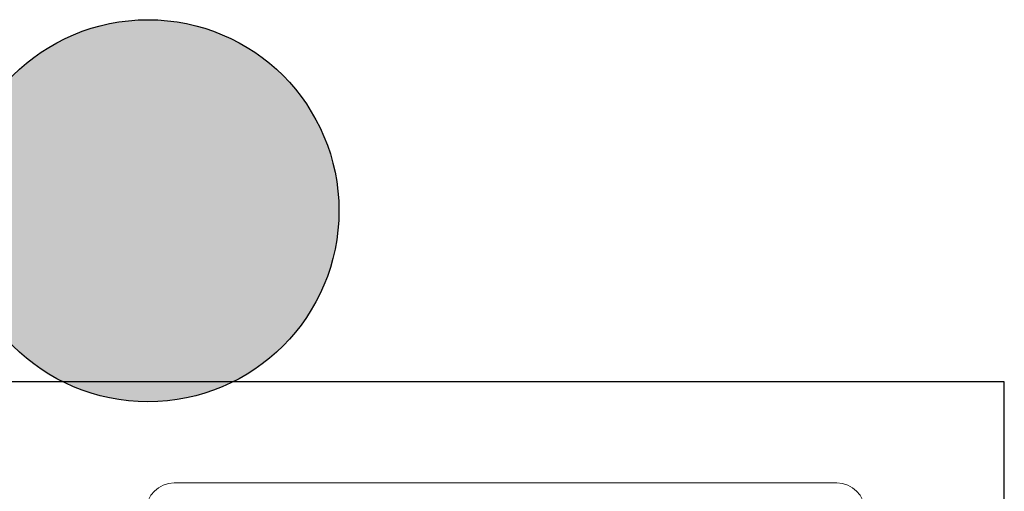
# Model space of a CAD drawing. Header units: millimetres. Extents: x -114 to 74467, y -1893 to 23658.
# Tile 13 of 52: x 12768 to 13333, y 18083 to 18353. Entities that reach past the tile are written whole.
import ezdxf

# ---------------------------------------------------------------- set-up
doc = ezdxf.new("R2010")
doc.units = ezdxf.units.MM
doc.header["$LTSCALE"] = 100
for name, color, linetype in [('AA28----_KONSTRUKTIE', 8, 'Continuous'), ('AL28----_KONSTRUKTIE', 4, 'Continuous'), ('AL74----_KEUKEN', 7, 'Continuous')]:
    doc.layers.add(name, color=color, linetype=linetype)

# ---------------------------------------------------------------- blocks, each defined once
blk = doc.blocks.new('Keukenblok koningspunt SvdT')
at = {"layer": 'AL74----_KEUKEN'}
for p, q in [((0, 1802), (-620, 1802)), ((0, 0), (0, 1802))]:
    blk.add_line(p, q, dxfattribs=at)
at = {"layer": 'AL74----_KEUKEN', "linetype": 'Continuous', "lineweight": 18}
blk.add_line((-476, 1744), (-96, 1744), dxfattribs=at)
for centre, start, end in [((-476, 1728), 90, 180), ((-96, 1728), 0, 90)]:
    blk.add_arc(centre, 16, start, end, dxfattribs=at)

msp = doc.modelspace()

# ---------------------------------------------------------------- hatches: boundary and pattern name
at = {"layer": 'AA28----_KONSTRUKTIE'}
h = msp.add_hatch(color=256, dxfattribs=at)
h.dxf.hatch_style = 1
h.paths.add_polyline_path([(12951.33, 18243.33, 1), (12732.33, 18243.33, 1)])

# ---------------------------------------------------------------- linework, layer by layer
at = {"layer": 'AL28----_KONSTRUKTIE'}
msp.add_circle((12841.83, 18243.33), 109.5, dxfattribs=at)

# ---------------------------------------------------------------- block references
at = {"layer": 'AL74----_KEUKEN'}
msp.add_blockref('Keukenblok koningspunt SvdT', (13332.83, 16343.33), dxfattribs=at)
msp.add_blockref('Keukenblok koningspunt SvdT', (13332.83, 16343.33), dxfattribs=at)

doc.saveas('drawing.dxf')
